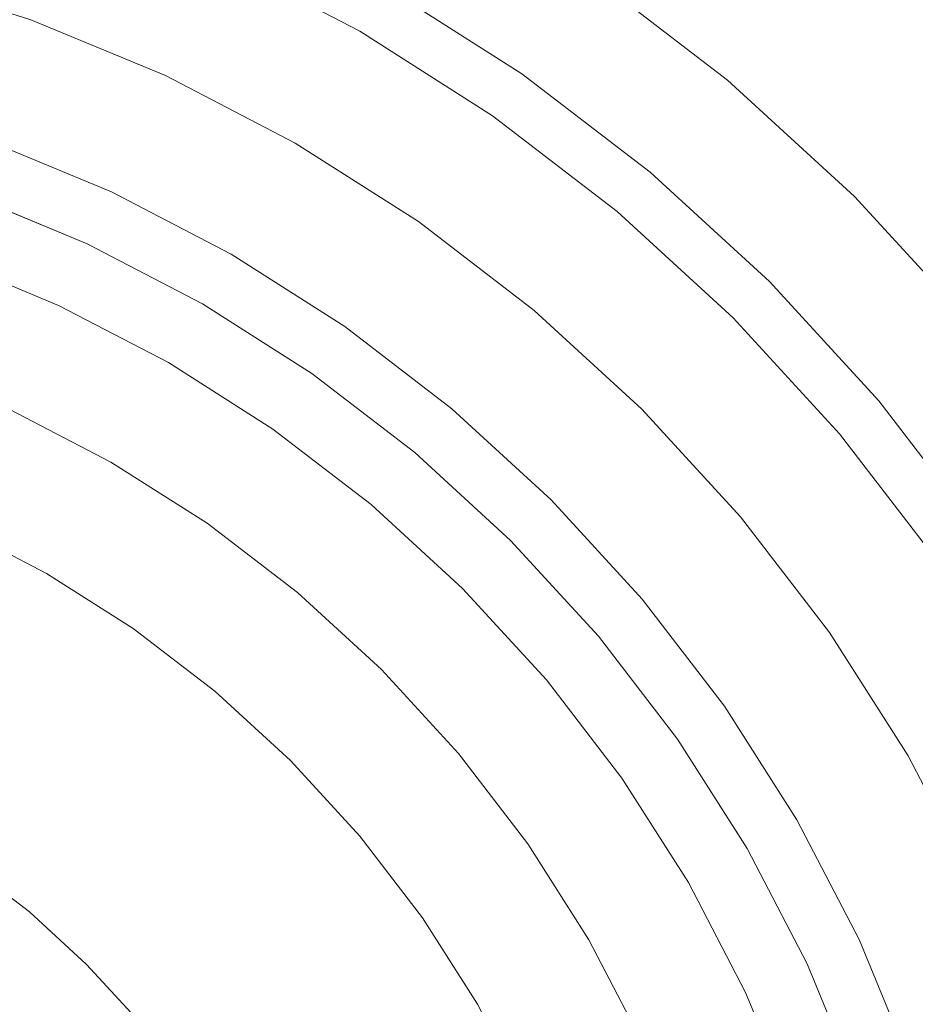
# Model space of a CAD drawing. Header units: millimetres. Extents: x -270 to 270, y -255 to 255.
# Tile 26 of 39: x 13 to 37, y 25 to 51. Entities that reach past the tile are written whole.
import ezdxf

# ---------------------------------------------------------------- set-up
doc = ezdxf.new("R2010")
doc.units = ezdxf.units.MM
doc.layers.add('LUCIDO_1', color=1, linetype='Continuous', lineweight=20, true_color=0xff0000)
doc.layers.add('Nessuna', color=7, linetype='Continuous', lineweight=9)

# ---------------------------------------------------------------- blocks, each defined once
blk = doc.blocks.new('Group')
at = {"layer": 'Nessuna', "color": 140, "linetype": 'Continuous', "lineweight": 9, "true_color": 0x00aaff, "transparency": 33554687}
for points, invisible_edges in [([(102.846, 158.423, -80.313), (115.39, 148.798, -80.313), (31.736, 49.104, -89.653), (28.199, 51.818, -89.653)], 10), ([(115.39, 148.798, -80.313), (127.047, 138.116, -80.313), (35.023, 46.092, -89.653), (31.736, 49.104, -89.653)], 10), ([(28.199, 51.818, -69.614), (31.736, 49.104, -69.614), (102.709, 133.686, -61.549), (91.531, 142.264, -61.549)], 10), ([(127.047, 138.116, -80.313), (137.729, 126.459, -80.313), (38.035, 42.805, -89.653), (35.023, 46.092, -89.653)], 10), ([(31.736, 49.104, -69.614), (35.023, 46.092, -69.614), (113.098, 124.167, -61.549), (102.709, 133.686, -61.549)], 10), ([(35.023, 46.092, -69.614), (38.035, 42.805, -69.614), (122.617, 113.779, -61.549), (113.098, 124.167, -61.549)], 10), ([(8.858, 47.162, -70.634), (12.063, 46.152, -70.634), (16.367, 57.977, -69.614), (12.115, 59.318, -69.614)], 10), ([(12.063, 46.152, -70.634), (15.167, 44.866, -70.634), (20.485, 56.271, -69.614), (16.367, 57.977, -69.614)], 10), ([(15.167, 44.866, -70.634), (18.148, 43.315, -70.634), (24.44, 54.213, -69.614), (20.485, 56.271, -69.614)], 10), ([(18.148, 43.315, -70.634), (20.981, 41.509, -70.634), (28.199, 51.818, -69.614), (24.44, 54.213, -69.614)], 10), ([(24.44, 54.213, -89.653), (28.199, 51.818, -89.653), (26.414, 49.267, -89.977), (22.883, 51.517, -89.977)], 10), ([(19.17, 53.45, -89.977), (22.883, 51.517, -89.977), (22.221, 50.371, -90.23), (18.61, 52.25, -90.23)], 10), ([(14.314, 52.337, -90.813), (17.949, 50.831, -90.813), (17.799, 50.51, -91.039), (14.193, 52.004, -91.039)], 15), ([(18.61, 52.25, -90.23), (22.221, 50.371, -90.23), (22.017, 50.017, -90.326), (18.438, 51.88, -90.326)], 14), ([(14.193, 52.004, -91.039), (17.799, 50.51, -91.039), (17.658, 50.208, -91.293), (14.079, 51.691, -91.293)], 15), ([(10.102, 51.803, -92.559), (13.706, 50.666, -92.559), (12.57, 47.547, -98.064), (9.242, 48.596, -98.064)], 10), ([(18.438, 51.88, -90.326), (22.017, 50.017, -90.326), (21.818, 49.671, -90.456), (18.269, 51.519, -90.456)], 15), ([(20.981, 41.509, -70.634), (23.647, 39.464, -70.634), (31.736, 49.104, -69.614), (28.199, 51.818, -69.614)], 10), ([(28.199, 51.818, -89.653), (31.736, 49.104, -89.653), (29.735, 46.719, -89.977), (26.414, 49.267, -89.977)], 10), ([(14.079, 51.691, -91.293), (17.658, 50.208, -91.293), (17.526, 49.926, -91.574), (13.972, 51.398, -91.574)], 15), ([(18.269, 51.519, -90.456), (21.818, 49.671, -90.456), (21.624, 49.337, -90.619), (18.106, 51.168, -90.619)], 15), ([(22.883, 51.517, -89.977), (26.414, 49.267, -89.977), (25.655, 48.183, -90.23), (22.221, 50.371, -90.23)], 10), ([(13.972, 51.398, -91.574), (17.526, 49.926, -91.574), (17.405, 49.666, -91.88), (13.874, 51.128, -91.88)], 15), ([(13.874, 51.128, -91.88), (17.405, 49.666, -91.88), (17.295, 49.43, -92.209), (13.785, 50.884, -92.209)], 15), ([(18.106, 51.168, -90.619), (21.624, 49.337, -90.619), (21.439, 49.015, -90.813), (17.949, 50.831, -90.813)], 15), ([(13.785, 50.884, -92.209), (17.295, 49.43, -92.209), (17.197, 49.22, -92.559), (13.706, 50.666, -92.559)], 11), ([(17.949, 50.831, -90.813), (21.439, 49.015, -90.813), (21.262, 48.708, -91.039), (17.799, 50.51, -91.039)], 15), ([(13.706, 50.666, -92.559), (17.197, 49.22, -92.559), (15.794, 46.211, -98.064), (12.57, 47.547, -98.064)], 10), ([(17.799, 50.51, -91.039), (21.262, 48.708, -91.039), (21.095, 48.419, -91.293), (17.658, 50.208, -91.293)], 15), ([(17.658, 50.208, -91.293), (21.095, 48.419, -91.293), (20.939, 48.149, -91.574), (17.526, 49.926, -91.574)], 15), ([(22.221, 50.371, -90.23), (25.655, 48.183, -90.23), (25.42, 47.849, -90.326), (22.017, 50.017, -90.326)], 14), ([(22.017, 50.017, -90.326), (25.42, 47.849, -90.326), (25.192, 47.522, -90.456), (21.818, 49.671, -90.456)], 15), ([(17.526, 49.926, -91.574), (20.939, 48.149, -91.574), (20.795, 47.901, -91.88), (17.405, 49.666, -91.88)], 15), ([(17.295, 49.43, -92.209), (20.665, 47.676, -92.209), (20.55, 47.475, -92.559), (17.197, 49.22, -92.559)], 11), ([(17.405, 49.666, -91.88), (20.795, 47.901, -91.88), (20.665, 47.676, -92.209), (17.295, 49.43, -92.209)], 15), ([(21.818, 49.671, -90.456), (25.192, 47.522, -90.456), (24.97, 47.205, -90.619), (21.624, 49.337, -90.619)], 15), ([(17.197, 49.22, -92.559), (20.55, 47.475, -92.559), (18.89, 44.6, -98.064), (15.794, 46.211, -98.064)], 10), ([(21.624, 49.337, -90.619), (24.97, 47.205, -90.619), (24.757, 46.901, -90.813), (21.439, 49.015, -90.813)], 15), ([(26.414, 49.267, -89.977), (29.735, 46.719, -89.977), (28.884, 45.705, -90.23), (25.655, 48.183, -90.23)], 10), ([(21.439, 49.015, -90.813), (24.757, 46.901, -90.813), (24.554, 46.611, -91.039), (21.262, 48.708, -91.039)], 15), ([(23.647, 39.464, -70.634), (26.125, 37.194, -70.634), (35.023, 46.092, -69.614), (31.736, 49.104, -69.614)], 10), ([(31.736, 49.104, -89.653), (35.023, 46.092, -89.653), (32.821, 43.891, -89.977), (29.735, 46.719, -89.977)], 10), ([(21.262, 48.708, -91.039), (24.554, 46.611, -91.039), (24.362, 46.337, -91.293), (21.095, 48.419, -91.293)], 15), ([(21.095, 48.419, -91.293), (24.362, 46.337, -91.293), (24.183, 46.082, -91.574), (20.939, 48.149, -91.574)], 15), ([(25.655, 48.183, -90.23), (28.884, 45.705, -90.23), (28.622, 45.392, -90.326), (25.42, 47.849, -90.326)], 14), ([(20.795, 47.901, -91.88), (24.019, 45.847, -91.88), (23.87, 45.634, -92.209), (20.665, 47.676, -92.209)], 15), ([(20.939, 48.149, -91.574), (24.183, 46.082, -91.574), (24.019, 45.847, -91.88), (20.795, 47.901, -91.88)], 15), ([(20.665, 47.676, -92.209), (23.87, 45.634, -92.209), (23.737, 45.445, -92.559), (20.55, 47.475, -92.559)], 11), ([(25.42, 47.849, -90.326), (28.622, 45.392, -90.326), (28.365, 45.087, -90.456), (25.192, 47.522, -90.456)], 15), ([(12.57, 47.547, -98.064), (15.794, 46.211, -98.064), (8.61, 30.804, -98.064), (6.756, 31.572, -98.064)], 10), ([(20.55, 47.475, -92.559), (23.737, 45.445, -92.559), (21.833, 42.725, -98.064), (18.89, 44.6, -98.064)], 10), ([(25.192, 47.522, -90.456), (28.365, 45.087, -90.456), (28.117, 44.79, -90.619), (24.97, 47.205, -90.619)], 15), ([(24.97, 47.205, -90.619), (28.117, 44.79, -90.619), (27.878, 44.506, -90.813), (24.757, 46.901, -90.813)], 15), ([(24.757, 46.901, -90.813), (27.878, 44.506, -90.813), (27.65, 44.235, -91.039), (24.554, 46.611, -91.039)], 15), ([(29.735, 46.719, -89.977), (32.821, 43.891, -89.977), (31.886, 42.955, -90.23), (28.884, 45.705, -90.23)], 10), ([(24.554, 46.611, -91.039), (27.65, 44.235, -91.039), (27.436, 43.979, -91.293), (24.362, 46.337, -91.293)], 15), ([(10.39, 29.877, -98.064), (8.61, 30.804, -98.064), (15.794, 46.211, -98.064), (18.89, 44.6, -98.064)], 10), ([(12.005, 45.992, -70.655), (15.095, 44.712, -70.655), (15.167, 44.866, -70.634), (12.063, 46.152, -70.634)], 11), ([(24.362, 46.337, -91.293), (27.436, 43.979, -91.293), (27.236, 43.74, -91.574), (24.183, 46.082, -91.574)], 15), ([(11.947, 45.834, -70.691), (15.024, 44.56, -70.691), (15.095, 44.712, -70.655), (12.005, 45.992, -70.655)], 15), ([(24.183, 46.082, -91.574), (27.236, 43.74, -91.574), (27.051, 43.521, -91.88), (24.019, 45.847, -91.88)], 15), ([(26.125, 37.194, -70.634), (28.395, 34.716, -70.634), (38.035, 42.805, -69.614), (35.023, 46.092, -69.614)], 10), ([(35.023, 46.092, -89.653), (38.035, 42.805, -89.653), (35.65, 40.804, -89.977), (32.821, 43.891, -89.977)], 10), ([(11.836, 45.53, -70.805), (14.887, 44.266, -70.805), (14.955, 44.411, -70.741), (11.891, 45.68, -70.741)], 15), ([(11.891, 45.68, -70.741), (14.955, 44.411, -70.741), (15.024, 44.56, -70.691), (11.947, 45.834, -70.691)], 15), ([(23.87, 45.634, -92.209), (26.884, 43.321, -92.209), (26.735, 43.144, -92.559), (23.737, 45.445, -92.559)], 11), ([(24.019, 45.847, -91.88), (27.051, 43.521, -91.88), (26.884, 43.321, -92.209), (23.87, 45.634, -92.209)], 15), ([(28.884, 45.705, -90.23), (31.886, 42.955, -90.23), (31.597, 42.666, -90.326), (28.622, 45.392, -90.326)], 14), ([(11.734, 45.249, -70.972), (14.761, 43.995, -70.972), (14.823, 44.127, -70.882), (11.784, 45.386, -70.882)], 15), ([(11.784, 45.386, -70.882), (14.823, 44.127, -70.882), (14.887, 44.266, -70.805), (11.836, 45.53, -70.805)], 15), ([(23.737, 45.445, -92.559), (26.735, 43.144, -92.559), (24.601, 40.601, -98.064), (21.833, 42.725, -98.064)], 10), ([(28.622, 45.392, -90.326), (31.597, 42.666, -90.326), (31.315, 42.384, -90.456), (28.365, 45.087, -90.456)], 15), ([(11.643, 44.998, -71.189), (14.648, 43.753, -71.189), (14.703, 43.87, -71.075), (11.687, 45.119, -71.075)], 15), ([(11.687, 45.119, -71.075), (14.703, 43.87, -71.075), (14.761, 43.995, -70.972), (11.734, 45.249, -70.972)], 15), ([(11.566, 44.786, -71.447), (14.553, 43.549, -71.447), (14.598, 43.646, -71.313), (11.602, 44.887, -71.313)], 15), ([(11.602, 44.887, -71.313), (14.598, 43.646, -71.313), (14.648, 43.753, -71.189), (11.643, 44.998, -71.189)], 15), ([(15.095, 44.712, -70.655), (18.062, 43.167, -70.655), (18.148, 43.315, -70.634), (15.167, 44.866, -70.634)], 11), ([(28.365, 45.087, -90.456), (31.315, 42.384, -90.456), (31.041, 42.111, -90.619), (28.117, 44.79, -90.619)], 15), ([(12.082, 28.799, -98.064), (10.39, 29.877, -98.064), (18.89, 44.6, -98.064), (21.833, 42.725, -98.064)], 10), ([(11.481, 44.554, -71.898), (14.448, 43.325, -71.898), (14.478, 43.388, -71.741), (11.505, 44.619, -71.741)], 15), ([(11.505, 44.619, -71.741), (14.478, 43.388, -71.741), (14.513, 43.463, -71.59), (11.533, 44.697, -71.59)], 15), ([(11.533, 44.697, -71.59), (14.513, 43.463, -71.59), (14.553, 43.549, -71.447), (11.566, 44.786, -71.447)], 15), ([(15.024, 44.56, -70.691), (17.978, 43.022, -70.691), (18.062, 43.167, -70.655), (15.095, 44.712, -70.655)], 15), ([(28.117, 44.79, -90.619), (31.041, 42.111, -90.619), (30.779, 41.848, -90.813), (27.878, 44.506, -90.813)], 15), ([(10.446, 41.709, -82.112), (13.169, 40.581, -82.112), (14.425, 43.274, -72.06), (11.462, 44.502, -72.06)], 10), ([(11.462, 44.502, -72.06), (14.425, 43.274, -72.06), (14.448, 43.325, -71.898), (11.481, 44.554, -71.898)], 14), ([(14.887, 44.266, -70.805), (17.817, 42.741, -70.805), (17.896, 42.879, -70.741), (14.955, 44.411, -70.741)], 15), ([(14.955, 44.411, -70.741), (17.896, 42.879, -70.741), (17.978, 43.022, -70.691), (15.024, 44.56, -70.691)], 15), ([(27.878, 44.506, -90.813), (30.779, 41.848, -90.813), (30.528, 41.597, -91.039), (27.65, 44.235, -91.039)], 15), ([(14.761, 43.995, -70.972), (17.667, 42.482, -70.972), (17.74, 42.609, -70.882), (14.823, 44.127, -70.882)], 15), ([(14.823, 44.127, -70.882), (17.74, 42.609, -70.882), (17.817, 42.741, -70.805), (14.887, 44.266, -70.805)], 15), ([(27.65, 44.235, -91.039), (30.528, 41.597, -91.039), (30.292, 41.361, -91.293), (27.436, 43.979, -91.293)], 15), ([(14.648, 43.753, -71.189), (17.534, 42.251, -71.189), (17.598, 42.363, -71.075), (14.703, 43.87, -71.075)], 15), ([(14.703, 43.87, -71.075), (17.598, 42.363, -71.075), (17.667, 42.482, -70.972), (14.761, 43.995, -70.972)], 15), ([(27.436, 43.979, -91.293), (30.292, 41.361, -91.293), (30.072, 41.141, -91.574), (27.236, 43.74, -91.574)], 15), ([(32.821, 43.891, -89.977), (35.65, 40.804, -89.977), (34.636, 39.954, -90.23), (31.886, 42.955, -90.23)], 10), ([(14.553, 43.549, -71.447), (17.421, 42.056, -71.447), (17.475, 42.149, -71.313), (14.598, 43.646, -71.313)], 15), ([(14.598, 43.646, -71.313), (17.475, 42.149, -71.313), (17.534, 42.251, -71.189), (14.648, 43.753, -71.189)], 15), ([(27.236, 43.74, -91.574), (30.072, 41.141, -91.574), (29.869, 40.938, -91.88), (27.051, 43.521, -91.88)], 15), ([(14.425, 43.274, -72.06), (17.269, 41.794, -72.06), (17.297, 41.842, -71.898), (14.448, 43.325, -71.898)], 14), ([(14.448, 43.325, -71.898), (17.297, 41.842, -71.898), (17.332, 41.902, -71.741), (14.478, 43.388, -71.741)], 15), ([(14.478, 43.388, -71.741), (17.332, 41.902, -71.741), (17.373, 41.974, -71.59), (14.513, 43.463, -71.59)], 15), ([(14.513, 43.463, -71.59), (17.373, 41.974, -71.59), (17.421, 42.056, -71.447), (14.553, 43.549, -71.447)], 15), ([(18.062, 43.167, -70.655), (20.884, 41.37, -70.655), (20.981, 41.509, -70.634), (18.148, 43.315, -70.634)], 11), ([(26.884, 43.321, -92.209), (29.685, 40.755, -92.209), (29.522, 40.591, -92.559), (26.735, 43.144, -92.559)], 11), ([(27.051, 43.521, -91.88), (29.869, 40.938, -91.88), (29.685, 40.755, -92.209), (26.884, 43.321, -92.209)], 15), ([(13.169, 40.581, -82.112), (15.783, 39.22, -82.112), (17.269, 41.794, -72.06), (14.425, 43.274, -72.06)], 10), ([(17.978, 43.022, -70.691), (20.787, 41.232, -70.691), (20.884, 41.37, -70.655), (18.062, 43.167, -70.655)], 15), ([(26.735, 43.144, -92.559), (29.522, 40.591, -92.559), (27.174, 38.243, -98.064), (24.601, 40.601, -98.064)], 10), ([(17.817, 42.741, -70.805), (20.602, 40.967, -70.805), (20.693, 41.098, -70.741), (17.896, 42.879, -70.741)], 15), ([(17.896, 42.879, -70.741), (20.693, 41.098, -70.741), (20.787, 41.232, -70.691), (17.978, 43.022, -70.691)], 15), ([(28.395, 34.716, -70.634), (30.44, 32.051, -70.634), (40.748, 39.269, -69.614), (38.035, 42.805, -69.614)], 10), ([(31.886, 42.955, -90.23), (34.636, 39.954, -90.23), (34.323, 39.691, -90.326), (31.597, 42.666, -90.326)], 14), ([(38.035, 42.805, -89.653), (40.748, 39.269, -89.653), (38.198, 37.483, -89.977), (35.65, 40.804, -89.977)], 10), ([(21.833, 42.725, -98.064), (24.601, 40.601, -98.064), (13.674, 27.578, -98.064), (12.082, 28.799, -98.064)], 10), ([(17.667, 42.482, -70.972), (20.43, 40.722, -70.972), (20.514, 40.841, -70.882), (17.74, 42.609, -70.882)], 15), ([(17.74, 42.609, -70.882), (20.514, 40.841, -70.882), (20.602, 40.967, -70.805), (17.817, 42.741, -70.805)], 15), ([(31.597, 42.666, -90.326), (34.323, 39.691, -90.326), (34.017, 39.435, -90.456), (31.315, 42.384, -90.456)], 15), ([(17.534, 42.251, -71.189), (20.277, 40.504, -71.189), (20.351, 40.609, -71.075), (17.598, 42.363, -71.075)], 15), ([(17.598, 42.363, -71.075), (20.351, 40.609, -71.075), (20.43, 40.722, -70.972), (17.667, 42.482, -70.972)], 15), ([(31.315, 42.384, -90.456), (34.017, 39.435, -90.456), (33.721, 39.186, -90.619), (31.041, 42.111, -90.619)], 15), ([(17.373, 41.974, -71.59), (20.093, 40.241, -71.59), (20.148, 40.319, -71.447), (17.421, 42.056, -71.447)], 15), ([(17.421, 42.056, -71.447), (20.148, 40.319, -71.447), (20.209, 40.407, -71.313), (17.475, 42.149, -71.313)], 15), ([(17.475, 42.149, -71.313), (20.209, 40.407, -71.313), (20.277, 40.504, -71.189), (17.534, 42.251, -71.189)], 15), ([(31.041, 42.111, -90.619), (33.721, 39.186, -90.619), (33.437, 38.947, -90.813), (30.779, 41.848, -90.813)], 15), ([(15.783, 39.22, -82.112), (18.269, 37.636, -82.112), (19.974, 40.071, -72.06), (17.269, 41.794, -72.06)], 10), ([(17.269, 41.794, -72.06), (19.974, 40.071, -72.06), (20.006, 40.116, -71.898), (17.297, 41.842, -71.898)], 14), ([(17.297, 41.842, -71.898), (20.006, 40.116, -71.898), (20.046, 40.173, -71.741), (17.332, 41.902, -71.741)], 15), ([(17.332, 41.902, -71.741), (20.046, 40.173, -71.741), (20.093, 40.241, -71.59), (17.373, 41.974, -71.59)], 15), ([(30.779, 41.848, -90.813), (33.437, 38.947, -90.813), (33.165, 38.72, -91.039), (30.528, 41.597, -91.039)], 15), ([(30.528, 41.597, -91.039), (33.165, 38.72, -91.039), (32.91, 38.505, -91.293), (30.292, 41.361, -91.293)], 15), ([(20.787, 41.232, -70.691), (23.43, 39.205, -70.691), (23.538, 39.333, -70.655), (20.884, 41.37, -70.655)], 15), ([(20.884, 41.37, -70.655), (23.538, 39.333, -70.655), (23.647, 39.464, -70.634), (20.981, 41.509, -70.634)], 11), ([(30.292, 41.361, -91.293), (32.91, 38.505, -91.293), (32.671, 38.305, -91.574), (30.072, 41.141, -91.574)], 15), ([(20.602, 40.967, -70.805), (23.222, 38.957, -70.805), (23.324, 39.079, -70.741), (20.693, 41.098, -70.741)], 15), ([(20.693, 41.098, -70.741), (23.324, 39.079, -70.741), (23.43, 39.205, -70.691), (20.787, 41.232, -70.691)], 15), ([(30.072, 41.141, -91.574), (32.671, 38.305, -91.574), (32.451, 38.121, -91.88), (29.869, 40.938, -91.88)], 15), ([(20.43, 40.722, -70.972), (23.029, 38.727, -70.972), (23.123, 38.839, -70.882), (20.514, 40.841, -70.882)], 15), ([(20.514, 40.841, -70.882), (23.123, 38.839, -70.882), (23.222, 38.957, -70.805), (20.602, 40.967, -70.805)], 15), ([(29.869, 40.938, -91.88), (32.451, 38.121, -91.88), (32.252, 37.953, -92.209), (29.685, 40.755, -92.209)], 15), ([(35.65, 40.804, -89.977), (38.198, 37.483, -89.977), (37.114, 36.724, -90.23), (34.636, 39.954, -90.23)], 10), ([(13.05, 40.326, -82.932), (15.643, 38.976, -82.932), (15.783, 39.22, -82.112), (13.169, 40.581, -82.112)], 11), ([(15.153, 26.222, -98.064), (13.674, 27.578, -98.064), (24.601, 40.601, -98.064), (27.174, 38.243, -98.064)], 10), ([(20.277, 40.504, -71.189), (22.858, 38.523, -71.189), (22.941, 38.622, -71.075), (20.351, 40.609, -71.075)], 15), ([(20.351, 40.609, -71.075), (22.941, 38.622, -71.075), (23.029, 38.727, -70.972), (20.43, 40.722, -70.972)], 15), ([(29.522, 40.591, -92.559), (32.075, 37.804, -92.559), (29.531, 35.67, -98.064), (27.174, 38.243, -98.064)], 10), ([(29.685, 40.755, -92.209), (32.252, 37.953, -92.209), (32.075, 37.804, -92.559), (29.522, 40.591, -92.559)], 11), ([(12.901, 40.007, -83.724), (15.467, 38.672, -83.724), (15.643, 38.976, -82.932), (13.05, 40.326, -82.932)], 15), ([(20.093, 40.241, -71.59), (22.652, 38.278, -71.59), (22.713, 38.351, -71.447), (20.148, 40.319, -71.447)], 15), ([(20.148, 40.319, -71.447), (22.713, 38.351, -71.447), (22.782, 38.433, -71.313), (20.209, 40.407, -71.313)], 15), ([(20.209, 40.407, -71.313), (22.782, 38.433, -71.313), (22.858, 38.523, -71.189), (20.277, 40.504, -71.189)], 15), ([(12.725, 39.628, -84.482), (15.258, 38.309, -84.482), (15.467, 38.672, -83.724), (12.901, 40.007, -83.724)], 15), ([(18.269, 37.636, -82.112), (20.608, 35.842, -82.112), (22.518, 38.118, -72.06), (19.974, 40.071, -72.06)], 10), ([(19.974, 40.071, -72.06), (22.518, 38.118, -72.06), (22.554, 38.161, -71.898), (20.006, 40.116, -71.898)], 14), ([(20.006, 40.116, -71.898), (22.554, 38.161, -71.898), (22.599, 38.214, -71.741), (20.046, 40.173, -71.741)], 15), ([(20.046, 40.173, -71.741), (22.599, 38.214, -71.741), (22.652, 38.278, -71.59), (20.093, 40.241, -71.59)], 15), ([(34.636, 39.954, -90.23), (37.114, 36.724, -90.23), (36.779, 36.49, -90.326), (34.323, 39.691, -90.326)], 14), ([(12.521, 39.19, -85.202), (15.016, 37.891, -85.202), (15.258, 38.309, -84.482), (12.725, 39.628, -84.482)], 15), ([(34.323, 39.691, -90.326), (36.779, 36.49, -90.326), (36.453, 36.261, -90.456), (34.017, 39.435, -90.456)], 15), ([(23.43, 39.205, -70.691), (25.885, 36.955, -70.691), (26.004, 37.073, -70.655), (23.538, 39.333, -70.655)], 15), ([(23.538, 39.333, -70.655), (26.004, 37.073, -70.655), (26.125, 37.194, -70.634), (23.647, 39.464, -70.634)], 11), ([(30.44, 32.051, -70.634), (32.245, 29.217, -70.634), (43.144, 35.509, -69.614), (40.748, 39.269, -69.614)], 10), ([(34.017, 39.435, -90.456), (36.453, 36.261, -90.456), (36.136, 36.039, -90.619), (33.721, 39.186, -90.619)], 15), ([(12.291, 38.698, -85.877), (14.745, 37.421, -85.877), (15.016, 37.891, -85.202), (12.521, 39.19, -85.202)], 15), ([(15.643, 38.976, -82.932), (18.108, 37.405, -82.932), (18.269, 37.636, -82.112), (15.783, 39.22, -82.112)], 11), ([(23.222, 38.957, -70.805), (25.656, 36.726, -70.805), (25.769, 36.838, -70.741), (23.324, 39.079, -70.741)], 15), ([(23.324, 39.079, -70.741), (25.769, 36.838, -70.741), (25.885, 36.955, -70.691), (23.43, 39.205, -70.691)], 15), ([(33.721, 39.186, -90.619), (36.136, 36.039, -90.619), (35.832, 35.826, -90.813), (33.437, 38.947, -90.813)], 15), ([(15.467, 38.672, -83.724), (17.906, 37.118, -83.724), (18.108, 37.405, -82.932), (15.643, 38.976, -82.932)], 15), ([(22.941, 38.622, -71.075), (25.347, 36.416, -71.075), (25.445, 36.514, -70.972), (23.029, 38.727, -70.972)], 15), ([(23.029, 38.727, -70.972), (25.445, 36.514, -70.972), (25.548, 36.617, -70.882), (23.123, 38.839, -70.882)], 15), ([(23.123, 38.839, -70.882), (25.548, 36.617, -70.882), (25.656, 36.726, -70.805), (23.222, 38.957, -70.805)], 15), ([(33.437, 38.947, -90.813), (35.832, 35.826, -90.813), (35.542, 35.623, -91.039), (33.165, 38.72, -91.039)], 15), ([(12.038, 38.155, -86.503), (14.445, 36.902, -86.503), (14.745, 37.421, -85.877), (12.291, 38.698, -85.877)], 15), ([(15.258, 38.309, -84.482), (17.666, 36.775, -84.482), (17.906, 37.118, -83.724), (15.467, 38.672, -83.724)], 15), ([(22.782, 38.433, -71.313), (25.173, 36.242, -71.313), (25.256, 36.326, -71.189), (22.858, 38.523, -71.189)], 15), ([(22.858, 38.523, -71.189), (25.256, 36.326, -71.189), (25.347, 36.416, -71.075), (22.941, 38.622, -71.075)], 15), ([(32.91, 38.505, -91.293), (35.268, 35.431, -91.293), (35.013, 35.253, -91.574), (32.671, 38.305, -91.574)], 15), ([(33.165, 38.72, -91.039), (35.542, 35.623, -91.039), (35.268, 35.431, -91.293), (32.91, 38.505, -91.293)], 15), ([(15.016, 37.891, -85.202), (17.389, 36.379, -85.202), (17.666, 36.775, -84.482), (15.258, 38.309, -84.482)], 15), ([(27.174, 38.243, -98.064), (29.531, 35.67, -98.064), (16.509, 24.743, -98.064), (15.153, 26.222, -98.064)], 10), ([(22.599, 38.214, -71.741), (24.971, 36.04, -71.741), (25.03, 36.099, -71.59), (22.652, 38.278, -71.59)], 15), ([(22.652, 38.278, -71.59), (25.03, 36.099, -71.59), (25.097, 36.166, -71.447), (22.713, 38.351, -71.447)], 15), ([(22.713, 38.351, -71.447), (25.097, 36.166, -71.447), (25.173, 36.242, -71.313), (22.782, 38.433, -71.313)], 15), ([(32.671, 38.305, -91.574), (35.013, 35.253, -91.574), (34.778, 35.088, -91.88), (32.451, 38.121, -91.88)], 15), ([(11.762, 37.564, -87.074), (14.119, 36.337, -87.074), (14.445, 36.902, -86.503), (12.038, 38.155, -86.503)], 14), ([(20.608, 35.842, -82.112), (22.781, 33.85, -82.112), (24.883, 35.952, -72.06), (22.518, 38.118, -72.06)], 10), ([(22.518, 38.118, -72.06), (24.883, 35.952, -72.06), (24.922, 35.991, -71.898), (22.554, 38.161, -71.898)], 14), ([(22.554, 38.161, -71.898), (24.922, 35.991, -71.898), (24.971, 36.04, -71.741), (22.599, 38.214, -71.741)], 15), ([(32.451, 38.121, -91.88), (34.778, 35.088, -91.88), (34.565, 34.939, -92.209), (32.252, 37.953, -92.209)], 15), ([(14.745, 37.421, -85.877), (17.078, 35.934, -85.877), (17.389, 36.379, -85.202), (15.016, 37.891, -85.202)], 15), ([(32.075, 37.804, -92.559), (34.375, 34.806, -92.559), (31.656, 32.902, -98.064), (29.531, 35.67, -98.064)], 10), ([(32.252, 37.953, -92.209), (34.565, 34.939, -92.209), (34.375, 34.806, -92.559), (32.075, 37.804, -92.559)], 11), ([(8.61, 30.804, -93.064), (10.39, 29.877, -93.064), (14.119, 36.337, -87.074), (11.762, 37.564, -87.074)], 10), ([(18.108, 37.405, -82.932), (20.427, 35.626, -82.932), (20.608, 35.842, -82.112), (18.269, 37.636, -82.112)], 11), ([(14.445, 36.902, -86.503), (16.734, 35.443, -86.503), (17.078, 35.934, -85.877), (14.745, 37.421, -85.877)], 15), ([(17.906, 37.118, -83.724), (20.201, 35.357, -83.724), (20.427, 35.626, -82.932), (18.108, 37.405, -82.932)], 15), ([(17.666, 36.775, -84.482), (19.932, 35.036, -84.482), (20.201, 35.357, -83.724), (17.906, 37.118, -83.724)], 15), ([(25.769, 36.838, -70.741), (28.01, 34.393, -70.741), (28.135, 34.499, -70.691), (25.885, 36.955, -70.691)], 15), ([(25.885, 36.955, -70.691), (28.135, 34.499, -70.691), (28.264, 34.607, -70.655), (26.004, 37.073, -70.655)], 15), ([(26.004, 37.073, -70.655), (28.264, 34.607, -70.655), (28.395, 34.716, -70.634), (26.125, 37.194, -70.634)], 11), ([(14.119, 36.337, -87.074), (16.36, 34.91, -87.074), (16.734, 35.443, -86.503), (14.445, 36.902, -86.503)], 14), ([(17.389, 36.379, -85.202), (19.622, 34.666, -85.202), (19.932, 35.036, -84.482), (17.666, 36.775, -84.482)], 15), ([(25.548, 36.617, -70.882), (27.77, 34.192, -70.882), (27.887, 34.291, -70.805), (25.656, 36.726, -70.805)], 15), ([(25.656, 36.726, -70.805), (27.887, 34.291, -70.805), (28.01, 34.393, -70.741), (25.769, 36.838, -70.741)], 15), ([(25.347, 36.416, -71.075), (27.552, 34.01, -71.075), (27.658, 34.098, -70.972), (25.445, 36.514, -70.972)], 15), ([(25.445, 36.514, -70.972), (27.658, 34.098, -70.972), (27.77, 34.192, -70.882), (25.548, 36.617, -70.882)], 15), ([(36.779, 36.49, -90.326), (38.948, 33.086, -90.326), (38.602, 32.887, -90.456), (36.453, 36.261, -90.456)], 15), ([(10.39, 29.877, -93.064), (12.082, 28.799, -93.064), (16.36, 34.91, -87.074), (14.119, 36.337, -87.074)], 10), ([(17.078, 35.934, -85.877), (19.273, 34.25, -85.877), (19.622, 34.666, -85.202), (17.389, 36.379, -85.202)], 15), ([(25.097, 36.166, -71.447), (27.281, 33.782, -71.447), (27.363, 33.851, -71.313), (25.173, 36.242, -71.313)], 15), ([(25.173, 36.242, -71.313), (27.363, 33.851, -71.313), (27.454, 33.927, -71.189), (25.256, 36.326, -71.189)], 15), ([(25.256, 36.326, -71.189), (27.454, 33.927, -71.189), (27.552, 34.01, -71.075), (25.347, 36.416, -71.075)], 15), ([(36.453, 36.261, -90.456), (38.602, 32.887, -90.456), (38.267, 32.694, -90.619), (36.136, 36.039, -90.619)], 15), ([(16.734, 35.443, -86.503), (18.887, 33.791, -86.503), (19.273, 34.25, -85.877), (17.078, 35.934, -85.877)], 15), ([(22.781, 33.85, -82.112), (24.772, 31.677, -82.112), (27.049, 33.588, -72.06), (24.883, 35.952, -72.06)], 10), ([(24.883, 35.952, -72.06), (27.049, 33.588, -72.06), (27.092, 33.623, -71.898), (24.922, 35.991, -71.898)], 14), ([(24.922, 35.991, -71.898), (27.092, 33.623, -71.898), (27.145, 33.668, -71.741), (24.971, 36.04, -71.741)], 15), ([(24.971, 36.04, -71.741), (27.145, 33.668, -71.741), (27.208, 33.721, -71.59), (25.03, 36.099, -71.59)], 15), ([(25.03, 36.099, -71.59), (27.208, 33.721, -71.59), (27.281, 33.782, -71.447), (25.097, 36.166, -71.447)], 15), ([(36.136, 36.039, -90.619), (38.267, 32.694, -90.619), (37.945, 32.508, -90.813), (35.832, 35.826, -90.813)], 15), ([(17.73, 23.151, -98.064), (16.509, 24.743, -98.064), (29.531, 35.67, -98.064), (31.656, 32.902, -98.064)], 10), ([(20.427, 35.626, -82.932), (22.582, 33.651, -82.932), (22.781, 33.85, -82.112), (20.608, 35.842, -82.112)], 11), ([(35.832, 35.826, -90.813), (37.945, 32.508, -90.813), (37.639, 32.331, -91.039), (35.542, 35.623, -91.039)], 15), ([(16.36, 34.91, -87.074), (18.468, 33.292, -87.074), (18.887, 33.791, -86.503), (16.734, 35.443, -86.503)], 14), ([(20.201, 35.357, -83.724), (22.334, 33.403, -83.724), (22.582, 33.651, -82.932), (20.427, 35.626, -82.932)], 15), ([(32.245, 29.217, -70.634), (33.797, 26.236, -70.634), (45.202, 31.555, -69.614), (43.144, 35.509, -69.614)], 10), ([(35.268, 35.431, -91.293), (37.35, 32.164, -91.293), (37.08, 32.008, -91.574), (35.013, 35.253, -91.574)], 15), ([(35.542, 35.623, -91.039), (37.639, 32.331, -91.039), (37.35, 32.164, -91.293), (35.268, 35.431, -91.293)], 15), ([(19.932, 35.036, -84.482), (22.038, 33.107, -84.482), (22.334, 33.403, -83.724), (20.201, 35.357, -83.724)], 15), ([(35.013, 35.253, -91.574), (37.08, 32.008, -91.574), (36.832, 31.865, -91.88), (34.778, 35.088, -91.88)], 15), ([(12.082, 28.799, -93.064), (13.674, 27.578, -93.064), (18.468, 33.292, -87.074), (16.36, 34.91, -87.074)], 10), ([(19.622, 34.666, -85.202), (21.696, 32.766, -85.202), (22.038, 33.107, -84.482), (19.932, 35.036, -84.482)], 15), ([(34.565, 34.939, -92.209), (36.606, 31.735, -92.209), (36.406, 31.619, -92.559), (34.375, 34.806, -92.559)], 11), ([(34.778, 35.088, -91.88), (36.832, 31.865, -91.88), (36.606, 31.735, -92.209), (34.565, 34.939, -92.209)], 15), ([(19.273, 34.25, -85.877), (21.312, 32.381, -85.877), (21.696, 32.766, -85.202), (19.622, 34.666, -85.202)], 15), ([(28.264, 34.607, -70.655), (30.3, 31.953, -70.655), (30.44, 32.051, -70.634), (28.395, 34.716, -70.634)], 11), ([(34.375, 34.806, -92.559), (36.406, 31.619, -92.559), (33.531, 29.959, -98.064), (31.656, 32.902, -98.064)], 10), ([(28.01, 34.393, -70.741), (30.028, 31.762, -70.741), (30.163, 31.857, -70.691), (28.135, 34.499, -70.691)], 15), ([(28.135, 34.499, -70.691), (30.163, 31.857, -70.691), (30.3, 31.953, -70.655), (28.264, 34.607, -70.655)], 15), ([(18.887, 33.791, -86.503), (20.888, 31.958, -86.503), (21.312, 32.381, -85.877), (19.273, 34.25, -85.877)], 15), ([(27.658, 34.098, -70.972), (29.652, 31.499, -70.972), (29.772, 31.583, -70.882), (27.77, 34.192, -70.882)], 15), ([(27.77, 34.192, -70.882), (29.772, 31.583, -70.882), (29.898, 31.671, -70.805), (27.887, 34.291, -70.805)], 15), ([(27.887, 34.291, -70.805), (29.898, 31.671, -70.805), (30.028, 31.762, -70.741), (28.01, 34.393, -70.741)], 15), ([(27.363, 33.851, -71.313), (29.337, 31.279, -71.313), (29.434, 31.347, -71.189), (27.454, 33.927, -71.189)], 15), ([(27.454, 33.927, -71.189), (29.434, 31.347, -71.189), (29.54, 31.42, -71.075), (27.552, 34.01, -71.075)], 15), ([(27.552, 34.01, -71.075), (29.54, 31.42, -71.075), (29.652, 31.499, -70.972), (27.658, 34.098, -70.972)], 15), ([(18.468, 33.292, -87.074), (20.428, 31.497, -87.074), (20.888, 31.958, -86.503), (18.887, 33.791, -86.503)], 14), ([(22.334, 33.403, -83.724), (24.288, 31.27, -83.724), (24.557, 31.496, -82.932), (22.582, 33.651, -82.932)], 15), ([(22.582, 33.651, -82.932), (24.557, 31.496, -82.932), (24.772, 31.677, -82.112), (22.781, 33.85, -82.112)], 11), ([(27.092, 33.623, -71.898), (29.047, 31.075, -71.898), (29.104, 31.115, -71.741), (27.145, 33.668, -71.741)], 15), ([(27.145, 33.668, -71.741), (29.104, 31.115, -71.741), (29.172, 31.163, -71.59), (27.208, 33.721, -71.59)], 15), ([(27.208, 33.721, -71.59), (29.172, 31.163, -71.59), (29.25, 31.217, -71.447), (27.281, 33.782, -71.447)], 15), ([(27.281, 33.782, -71.447), (29.25, 31.217, -71.447), (29.337, 31.279, -71.313), (27.363, 33.851, -71.313)], 15), ([(22.038, 33.107, -84.482), (23.967, 31.001, -84.482), (24.288, 31.27, -83.724), (22.334, 33.403, -83.724)], 15), ([(24.772, 31.677, -82.112), (26.567, 29.339, -82.112), (29.001, 31.043, -72.06), (27.049, 33.588, -72.06)], 10), ([(27.049, 33.588, -72.06), (29.001, 31.043, -72.06), (29.047, 31.075, -71.898), (27.092, 33.623, -71.898)], 14), ([(13.674, 27.578, -93.064), (15.153, 26.222, -93.064), (20.428, 31.497, -87.074), (18.468, 33.292, -87.074)], 10), ([(31.656, 32.902, -98.064), (33.531, 29.959, -98.064), (18.808, 21.459, -98.064), (17.73, 23.151, -98.064)], 10), ([(21.696, 32.766, -85.202), (23.597, 30.691, -85.202), (23.967, 31.001, -84.482), (22.038, 33.107, -84.482)], 15), ([(21.312, 32.381, -85.877), (23.181, 30.342, -85.877), (23.597, 30.691, -85.202), (21.696, 32.766, -85.202)], 15), ([(20.888, 31.958, -86.503), (22.722, 29.956, -86.503), (23.181, 30.342, -85.877), (21.312, 32.381, -85.877)], 15), ([(20.428, 31.497, -87.074), (22.223, 29.538, -87.074), (22.722, 29.956, -86.503), (20.888, 31.958, -86.503)], 14), ([(30.028, 31.762, -70.741), (31.81, 28.966, -70.741), (31.952, 29.048, -70.691), (30.163, 31.857, -70.691)], 15), ([(30.163, 31.857, -70.691), (31.952, 29.048, -70.691), (32.098, 29.132, -70.655), (30.3, 31.953, -70.655)], 15), ([(30.3, 31.953, -70.655), (32.098, 29.132, -70.655), (32.245, 29.217, -70.634), (30.44, 32.051, -70.634)], 11), ([(24.557, 31.496, -82.932), (26.336, 29.177, -82.932), (26.567, 29.339, -82.112), (24.772, 31.677, -82.112)], 11), ([(29.772, 31.583, -70.882), (31.539, 28.809, -70.882), (31.672, 28.886, -70.805), (29.898, 31.671, -70.805)], 15), ([(29.898, 31.671, -70.805), (31.672, 28.886, -70.805), (31.81, 28.966, -70.741), (30.028, 31.762, -70.741)], 15), ([(36.406, 31.619, -92.559), (38.151, 28.267, -92.559), (35.142, 26.864, -98.064), (33.531, 29.959, -98.064)], 10), ([(36.606, 31.735, -92.209), (38.361, 28.365, -92.209), (38.151, 28.267, -92.559), (36.406, 31.619, -92.559)], 11), ([(15.153, 26.222, -93.064), (16.509, 24.743, -93.064), (22.223, 29.538, -87.074), (20.428, 31.497, -87.074)], 10), ([(24.288, 31.27, -83.724), (26.048, 28.976, -83.724), (26.336, 29.177, -82.932), (24.557, 31.496, -82.932)], 15), ([(29.337, 31.279, -71.313), (31.08, 28.544, -71.313), (31.182, 28.603, -71.189), (29.434, 31.347, -71.189)], 15), ([(29.434, 31.347, -71.189), (31.182, 28.603, -71.189), (31.293, 28.667, -71.075), (29.54, 31.42, -71.075)], 15), ([(29.54, 31.42, -71.075), (31.293, 28.667, -71.075), (31.413, 28.736, -70.972), (29.652, 31.499, -70.972)], 15), ([(29.652, 31.499, -70.972), (31.413, 28.736, -70.972), (31.539, 28.809, -70.882), (29.772, 31.583, -70.882)], 15), ([(33.797, 26.236, -70.634), (35.083, 23.132, -70.634), (46.908, 27.436, -69.614), (45.202, 31.555, -69.614)], 10), ([(23.967, 31.001, -84.482), (25.706, 28.736, -84.482), (26.048, 28.976, -83.724), (24.288, 31.27, -83.724)], 15), ([(29.047, 31.075, -71.898), (30.773, 28.367, -71.898), (30.833, 28.401, -71.741), (29.104, 31.115, -71.741)], 15), ([(29.104, 31.115, -71.741), (30.833, 28.401, -71.741), (30.904, 28.443, -71.59), (29.172, 31.163, -71.59)], 15), ([(29.172, 31.163, -71.59), (30.904, 28.443, -71.59), (30.987, 28.49, -71.447), (29.25, 31.217, -71.447)], 15), ([(29.25, 31.217, -71.447), (30.987, 28.49, -71.447), (31.08, 28.544, -71.313), (29.337, 31.279, -71.313)], 15), ([(23.597, 30.691, -85.202), (25.31, 28.459, -85.202), (25.706, 28.736, -84.482), (23.967, 31.001, -84.482)], 15), ([(26.567, 29.339, -82.112), (28.151, 26.853, -82.112), (30.724, 28.339, -72.06), (29.001, 31.043, -72.06)], 10), ([(29.001, 31.043, -72.06), (30.724, 28.339, -72.06), (30.773, 28.367, -71.898), (29.047, 31.075, -71.898)], 14), ([(23.181, 30.342, -85.877), (24.865, 28.147, -85.877), (25.31, 28.459, -85.202), (23.597, 30.691, -85.202)], 15), ([(22.722, 29.956, -86.503), (24.374, 27.803, -86.503), (24.865, 28.147, -85.877), (23.181, 30.342, -85.877)], 15), ([(19.735, 19.679, -98.064), (18.808, 21.459, -98.064), (33.531, 29.959, -98.064), (35.142, 26.864, -98.064)], 10), ([(22.223, 29.538, -87.074), (23.84, 27.43, -87.074), (24.374, 27.803, -86.503), (22.722, 29.956, -86.503)], 14), ([(16.509, 24.743, -93.064), (17.73, 23.151, -93.064), (23.84, 27.43, -87.074), (22.223, 29.538, -87.074)], 10), ([(26.336, 29.177, -82.932), (27.907, 26.712, -82.932), (28.151, 26.853, -82.112), (26.567, 29.339, -82.112)], 11), ([(26.048, 28.976, -83.724), (27.602, 26.536, -83.724), (27.907, 26.712, -82.932), (26.336, 29.177, -82.932)], 15), ([(31.81, 28.966, -70.741), (33.341, 26.024, -70.741), (33.49, 26.093, -70.691), (31.952, 29.048, -70.691)], 15), ([(31.952, 29.048, -70.691), (33.49, 26.093, -70.691), (33.643, 26.164, -70.655), (32.098, 29.132, -70.655)], 15), ([(32.098, 29.132, -70.655), (33.643, 26.164, -70.655), (33.797, 26.236, -70.634), (32.245, 29.217, -70.634)], 11), ([(12.082, 28.799, -93.064), (12.082, 28.799, -98.064), (13.674, 27.578, -98.064), (13.674, 27.578, -93.064)], 5), ([(25.706, 28.736, -84.482), (27.24, 26.327, -84.482), (27.602, 26.536, -83.724), (26.048, 28.976, -83.724)], 15), ([(31.413, 28.736, -70.972), (32.926, 25.83, -70.972), (33.058, 25.892, -70.882), (31.539, 28.809, -70.882)], 15), ([(31.539, 28.809, -70.882), (33.058, 25.892, -70.882), (33.197, 25.957, -70.805), (31.672, 28.886, -70.805)], 15), ([(31.672, 28.886, -70.805), (33.197, 25.957, -70.805), (33.341, 26.024, -70.741), (31.81, 28.966, -70.741)], 15), ([(25.31, 28.459, -85.202), (26.822, 26.086, -85.202), (27.24, 26.327, -84.482), (25.706, 28.736, -84.482)], 15), ([(30.987, 28.49, -71.447), (32.48, 25.622, -71.447), (32.577, 25.668, -71.313), (31.08, 28.544, -71.313)], 15), ([(31.08, 28.544, -71.313), (32.577, 25.668, -71.313), (32.684, 25.718, -71.189), (31.182, 28.603, -71.189)], 15), ([(31.182, 28.603, -71.189), (32.684, 25.718, -71.189), (32.801, 25.772, -71.075), (31.293, 28.667, -71.075)], 15), ([(31.293, 28.667, -71.075), (32.801, 25.772, -71.075), (32.926, 25.83, -70.972), (31.413, 28.736, -70.972)], 15), ([(24.865, 28.147, -85.877), (26.352, 25.814, -85.877), (26.822, 26.086, -85.202), (25.31, 28.459, -85.202)], 15), ([(28.151, 26.853, -82.112), (29.512, 24.238, -82.112), (32.205, 25.494, -72.06), (30.724, 28.339, -72.06)], 10), ([(30.724, 28.339, -72.06), (32.205, 25.494, -72.06), (32.256, 25.518, -71.898), (30.773, 28.367, -71.898)], 14), ([(30.773, 28.367, -71.898), (32.256, 25.518, -71.898), (32.319, 25.547, -71.741), (30.833, 28.401, -71.741)], 15), ([(30.833, 28.401, -71.741), (32.319, 25.547, -71.741), (32.394, 25.582, -71.59), (30.904, 28.443, -71.59)], 15), ([(30.904, 28.443, -71.59), (32.394, 25.582, -71.59), (32.48, 25.622, -71.447), (30.987, 28.49, -71.447)], 15), ([(24.374, 27.803, -86.503), (25.832, 25.514, -86.503), (26.352, 25.814, -85.877), (24.865, 28.147, -85.877)], 15), ([(38.151, 28.267, -92.559), (39.597, 24.775, -92.559), (36.477, 23.64, -98.064), (35.142, 26.864, -98.064)], 10), ([(23.84, 27.43, -87.074), (25.268, 25.189, -87.074), (25.832, 25.514, -86.503), (24.374, 27.803, -86.503)], 14), ([(13.674, 27.578, -93.064), (13.674, 27.578, -98.064), (15.153, 26.222, -98.064), (15.153, 26.222, -93.064)], 5), ([(17.73, 23.151, -93.064), (18.808, 21.459, -93.064), (25.268, 25.189, -87.074), (23.84, 27.43, -87.074)], 10), ([(35.083, 23.132, -70.634), (36.093, 19.928, -70.634), (48.248, 23.185, -69.614), (46.908, 27.436, -69.614)], 10), ([(35.142, 26.864, -98.064), (36.477, 23.64, -98.064), (20.503, 17.825, -98.064), (19.735, 19.679, -98.064)], 10), ([(27.907, 26.712, -82.932), (29.256, 24.119, -82.932), (29.512, 24.238, -82.112), (28.151, 26.853, -82.112)], 11), ([(27.24, 26.327, -84.482), (28.559, 23.794, -84.482), (28.938, 23.971, -83.724), (27.602, 26.536, -83.724)], 15), ([(27.602, 26.536, -83.724), (28.938, 23.971, -83.724), (29.256, 24.119, -82.932), (27.907, 26.712, -82.932)], 15), ([(26.822, 26.086, -85.202), (28.121, 23.59, -85.202), (28.559, 23.794, -84.482), (27.24, 26.327, -84.482)], 15), ([(15.153, 26.222, -93.064), (15.153, 26.222, -98.064), (16.509, 24.743, -98.064), (16.509, 24.743, -93.064)], 5), ([(26.352, 25.814, -85.877), (27.629, 23.36, -85.877), (28.121, 23.59, -85.202), (26.822, 26.086, -85.202)], 15), ([(33.197, 25.957, -70.805), (34.461, 22.906, -70.805), (34.61, 22.96, -70.741), (33.341, 26.024, -70.741)], 15), ([(33.341, 26.024, -70.741), (34.61, 22.96, -70.741), (34.765, 23.016, -70.691), (33.49, 26.093, -70.691)], 15), ([(33.49, 26.093, -70.691), (34.765, 23.016, -70.691), (34.923, 23.074, -70.655), (33.643, 26.164, -70.655)], 15), ([(33.643, 26.164, -70.655), (34.923, 23.074, -70.655), (35.083, 23.132, -70.634), (33.797, 26.236, -70.634)], 11), ([(25.832, 25.514, -86.503), (27.086, 23.107, -86.503), (27.629, 23.36, -85.877), (26.352, 25.814, -85.877)], 15), ([(32.684, 25.718, -71.189), (33.929, 22.712, -71.189), (34.05, 22.756, -71.075), (32.801, 25.772, -71.075)], 15), ([(32.801, 25.772, -71.075), (34.05, 22.756, -71.075), (34.179, 22.803, -70.972), (32.926, 25.83, -70.972)], 15), ([(32.926, 25.83, -70.972), (34.179, 22.803, -70.972), (34.317, 22.853, -70.882), (33.058, 25.892, -70.882)], 15), ([(33.058, 25.892, -70.882), (34.317, 22.853, -70.882), (34.461, 22.906, -70.805), (33.197, 25.957, -70.805)], 15), ([(25.268, 25.189, -87.074), (26.495, 22.832, -87.074), (27.086, 23.107, -86.503), (25.832, 25.514, -86.503)], 14), ([(29.512, 24.238, -82.112), (30.64, 21.515, -82.112), (33.432, 22.531, -72.06), (32.205, 25.494, -72.06)], 10), ([(32.205, 25.494, -72.06), (33.432, 22.531, -72.06), (33.485, 22.55, -71.898), (32.256, 25.518, -71.898)], 14), ([(32.256, 25.518, -71.898), (33.485, 22.55, -71.898), (33.55, 22.574, -71.741), (32.319, 25.547, -71.741)], 15), ([(32.319, 25.547, -71.741), (33.55, 22.574, -71.741), (33.628, 22.602, -71.59), (32.394, 25.582, -71.59)], 15), ([(32.394, 25.582, -71.59), (33.628, 22.602, -71.59), (33.717, 22.635, -71.447), (32.48, 25.622, -71.447)], 15), ([(32.48, 25.622, -71.447), (33.717, 22.635, -71.447), (33.818, 22.672, -71.313), (32.577, 25.668, -71.313)], 15), ([(32.577, 25.668, -71.313), (33.818, 22.672, -71.313), (33.929, 22.712, -71.189), (32.684, 25.718, -71.189)], 15)]:
    blk.add_3dface(points, dxfattribs=dict(at, invisible_edges=invisible_edges))

msp = doc.modelspace()

# ---------------------------------------------------------------- block references
at = {"layer": 'LUCIDO_1', "color": 7, "transparency": 33554687}
msp.add_blockref('Group', (0, 0), dxfattribs=at)

doc.saveas('drawing.dxf')
